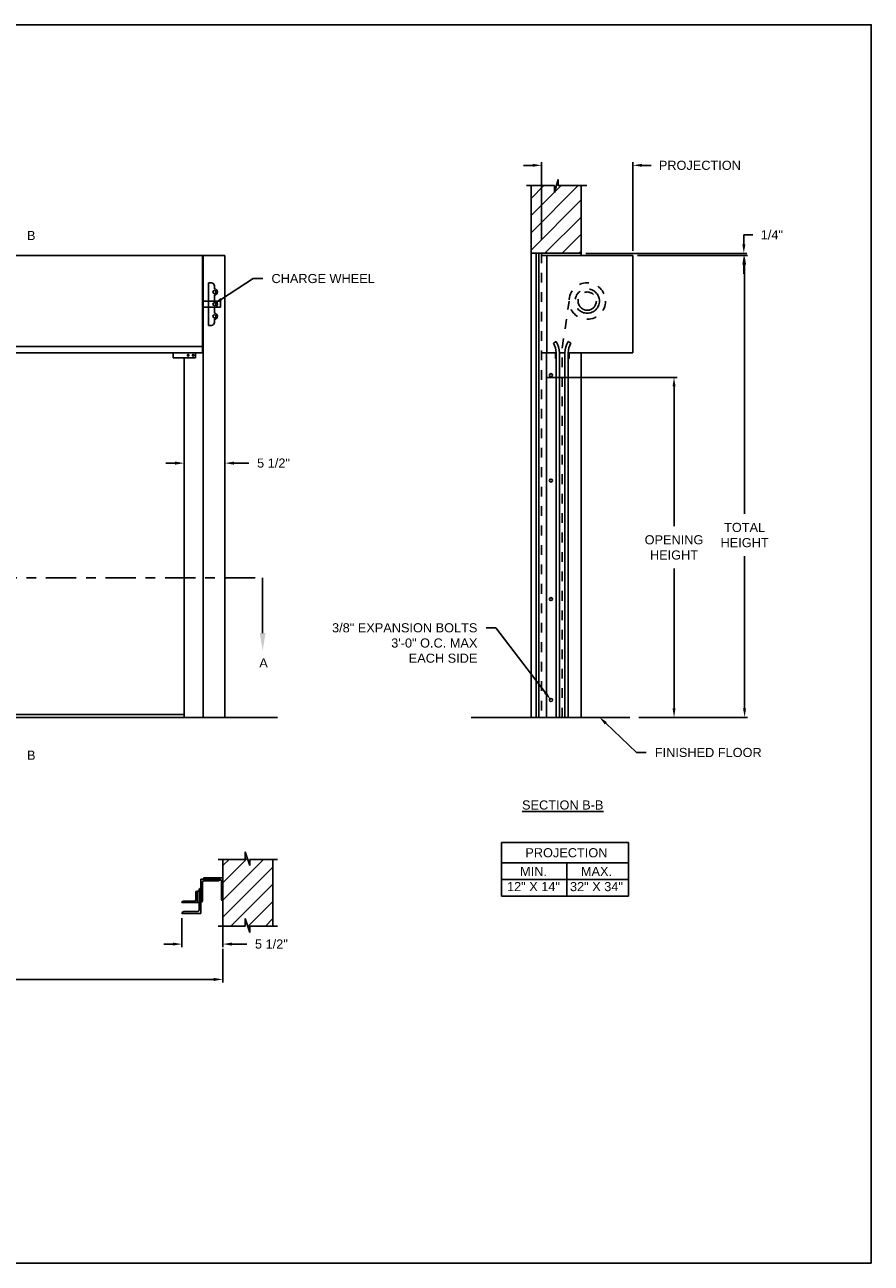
# Model space of a CAD drawing. Header units: inches. Extents: x 169.6 to 213.8, y 195 to 266.5.
# Tile 17 of 58: x 180.4 to 189.1, y 214.7 to 227.5. Entities that reach past the tile are written whole.
import ezdxf
from ezdxf import colors
from ezdxf.entities.mleader import LeaderData, LeaderLine
from ezdxf.math import Vec2, Vec3

# ---------------------------------------------------------------- set-up
doc = ezdxf.new("R2010")
doc.units = ezdxf.units.IN
doc.header["$LTSCALE"] = 0.25
doc.header["$MEASUREMENT"] = 0
for name, pattern in [('CENTER', [2, 1.25, -0.25, 0.25, -0.25]), ('HIDDEN', [0.375, 0.25, -0.125]), ('HIDDEN2', [0.1875, 0.125, -0.0625])]:
    doc.linetypes.add(name, pattern=pattern)
for name, color, linetype in [('ANNOTATIONS', 1, 'Continuous'), ('CHAIN HOIST LH', 7, 'Continuous'), ('SECTION CUTS', 6, 'CENTER')]:
    doc.layers.add(name, color=color, linetype=linetype)
doc.styles.add('ARIAL', font='arial.ttf', dxfattribs={"height": 0.09375})
doc.styles.get("Standard").update_dxf_attribs({"font": 'romans.shx'})
doc.dimstyles.new('STANDARD$0', dxfattribs={"dimtxt": 0.09375, "dimasz": 0.09375, "dimexe": 0.03125, "dimexo": 0.046875, "dimgap": 0.09, "dimtad": 0, "dimtih": 1, "dimtoh": 1, "dimdec": 4, "dimzin": 0, "dimdsep": 46, "dimtxsty": 'ARIAL', "dimcen": 0.09, "dimadec": 0, "dimazin": 0, "dimtfac": 1, "dimtdec": 4, "dimtofl": 0, "dimtmove": 0, "dimatfit": 1, "dimfxl": 1, "dimtolj": 1, "dimtzin": 0, "dimarcsym": 0})

# ---------------------------------------------------------------- blocks, each defined once
blk = doc.blocks.new('*D63')
at = {"layer": 'ANNOTATIONS', "color": 0, "lineweight": -2, "transparency": 16777216}
for p, q in [((185.748, 223.845), (187.094, 223.845)), ((187.062, 223.751), (187.062, 222.314)), ((187.062, 220.442), (187.062, 221.879)), ((186.701, 220.348), (187.094, 220.348))]:
    blk.add_line(p, q, dxfattribs=at)
at = {"layer": 'ANNOTATIONS', "color": 0, "transparency": 16777216}
for points in [[(187.047, 223.751), (187.078, 223.751), (187.062, 223.845)], [(187.047, 220.442), (187.078, 220.442), (187.062, 220.348)]]:
    blk.add_solid(points, dxfattribs=at)
at = {"layer": 'defpoints', "color": 0, "transparency": 16777216}
for p in [(185.701, 223.845), (187.062, 223.845), (186.654, 220.348)]:
    blk.add_point(p, dxfattribs=at)
at = {"layer": 'ANNOTATIONS', "color": 0, "transparency": 16777216, "insert": (187.062, 222.096), "char_height": 0.09375, "attachment_point": 5, "style": 'ARIAL'}
blk.add_mtext('\\A1;OPENING \\PHEIGHT', dxfattribs=at)
blk = doc.blocks.new('*D64')
at = {"layer": 'ANNOTATIONS', "color": 0, "lineweight": -2, "transparency": 16777216}
for p, q in [((186.686, 225.098), (187.819, 225.098)), ((187.788, 225.004), (187.788, 222.441)), ((187.788, 220.442), (187.788, 222.006)), ((186.701, 220.348), (187.819, 220.348))]:
    blk.add_line(p, q, dxfattribs=at)
at = {"layer": 'ANNOTATIONS', "color": 0, "transparency": 16777216}
for points in [[(187.772, 225.004), (187.803, 225.004), (187.788, 225.098)], [(187.772, 220.442), (187.803, 220.442), (187.788, 220.348)]]:
    blk.add_solid(points, dxfattribs=at)
at = {"layer": 'defpoints', "color": 0, "transparency": 16777216}
for p in [(186.639, 225.098), (186.654, 220.348), (187.788, 220.348)]:
    blk.add_point(p, dxfattribs=at)
at = {"layer": 'ANNOTATIONS', "color": 0, "transparency": 16777216, "insert": (187.788, 222.223), "char_height": 0.0938, "attachment_point": 5, "style": 'ARIAL'}
blk.add_mtext('\\A1;TOTAL\\PHEIGHT', dxfattribs=at)
blk = doc.blocks.new('*D65')
at = {"layer": 'ANNOTATIONS', "color": 0, "lineweight": -2, "transparency": 16777216}
for p, q in [((185.701, 225.26), (185.701, 226.057)), ((186.639, 225.145), (186.639, 226.057)), ((185.607, 226.025), (185.514, 226.025)), ((186.732, 226.025), (186.826, 226.025))]:
    blk.add_line(p, q, dxfattribs=at)
at = {"layer": 'ANNOTATIONS', "color": 0, "transparency": 16777216}
for points in [[(185.607, 226.041), (185.607, 226.01), (185.701, 226.025)], [(186.732, 226.041), (186.732, 226.01), (186.639, 226.025)]]:
    blk.add_solid(points, dxfattribs=at)
at = {"layer": 'defpoints', "color": 0, "transparency": 16777216}
for p in [(186.639, 226.025), (185.701, 225.213), (186.639, 225.098)]:
    blk.add_point(p, dxfattribs=at)
at = {"layer": 'ANNOTATIONS', "color": 0, "transparency": 16777216, "insert": (187.328, 226.025), "char_height": 0.09375, "attachment_point": 5, "style": 'ARIAL'}
blk.add_mtext('\\A1;PROJECTION', dxfattribs=at)
blk = doc.blocks.new('*D67')
at = {"layer": 'ANNOTATIONS', "color": 0, "lineweight": -2, "transparency": 16777216}
for p, q in [((187.78, 225.214), (187.78, 225.31)), ((187.78, 225.31), (187.874, 225.31)), ((186.154, 225.12), (187.811, 225.12)), ((186.686, 225.098), (187.811, 225.098)), ((187.78, 225.004), (187.78, 224.911))]:
    blk.add_line(p, q, dxfattribs=at)
at = {"layer": 'ANNOTATIONS', "color": 0, "transparency": 16777216}
for points in [[(187.764, 225.214), (187.796, 225.214), (187.78, 225.12)], [(187.764, 225.004), (187.796, 225.004), (187.78, 225.098)]]:
    blk.add_solid(points, dxfattribs=at)
at = {"layer": 'defpoints', "color": 0, "transparency": 16777216}
for p in [(186.107, 225.12), (186.639, 225.098), (187.78, 225.12)]:
    blk.add_point(p, dxfattribs=at)
at = {"layer": 'ANNOTATIONS', "color": 0, "transparency": 16777216, "insert": (188.068, 225.31), "char_height": 0.0938, "attachment_point": 5, "style": 'ARIAL'}
blk.add_mtext('\\A1;1/4"', dxfattribs=at)
blk = doc.blocks.new('*D68')
at = {"layer": 'ANNOTATIONS', "color": 0, "lineweight": -2, "transparency": 16777216}
for p, q in [((182.002, 218.285), (182.002, 217.986)), ((182.422, 218.26), (182.422, 217.986)), ((181.909, 218.017), (181.815, 218.017)), ((182.516, 218.017), (182.669, 218.017))]:
    blk.add_line(p, q, dxfattribs=at)
at = {"layer": 'ANNOTATIONS', "color": 0, "transparency": 16777216}
for points in [[(181.909, 218.033), (181.909, 218.002), (182.002, 218.017)], [(182.516, 218.033), (182.516, 218.002), (182.422, 218.017)]]:
    blk.add_solid(points, dxfattribs=at)
at = {"layer": 'defpoints', "color": 0, "transparency": 16777216}
for p in [(182.002, 218.332), (182.422, 218.307), (182.422, 218.017)]:
    blk.add_point(p, dxfattribs=at)
at = {"layer": 'ANNOTATIONS', "color": 0, "transparency": 16777216, "insert": (182.922, 218.017), "char_height": 0.0938, "attachment_point": 5, "style": 'ARIAL'}
blk.add_mtext('\\A1;5 1/2"', dxfattribs=at)
blk = doc.blocks.new('*D70')
at = {"layer": 'ANNOTATIONS', "color": 0, "lineweight": -2, "transparency": 16777216}
for p, q in [((182.445, 224.525), (182.445, 222.932)), ((182.025, 223.529), (182.025, 222.932)), ((181.931, 222.963), (181.837, 222.963)), ((182.539, 222.963), (182.691, 222.963))]:
    blk.add_line(p, q, dxfattribs=at)
at = {"layer": 'ANNOTATIONS', "color": 0, "transparency": 16777216}
for points in [[(181.931, 222.979), (181.931, 222.947), (182.025, 222.963)], [(182.539, 222.979), (182.539, 222.947), (182.445, 222.963)]]:
    blk.add_solid(points, dxfattribs=at)
at = {"layer": 'defpoints', "color": 0, "transparency": 16777216}
for p in [(182.445, 224.572), (182.025, 223.576), (182.445, 222.963)]:
    blk.add_point(p, dxfattribs=at)
at = {"layer": 'ANNOTATIONS', "color": 0, "transparency": 16777216, "insert": (182.944, 222.963), "char_height": 0.0938, "attachment_point": 5, "style": 'ARIAL'}
blk.add_mtext('\\A1;5 1/2"', dxfattribs=at)
blk = doc.blocks.new('*D71')
at = {"layer": 'ANNOTATIONS', "color": 0, "lineweight": -2, "transparency": 16777216}
for p, q in [((176.605, 218.115), (176.605, 217.623)), ((182.422, 217.97), (182.422, 217.623)), ((176.699, 217.654), (178.897, 217.654)), ((182.329, 217.654), (180.13, 217.654))]:
    blk.add_line(p, q, dxfattribs=at)
at = {"layer": 'ANNOTATIONS', "color": 0, "transparency": 16777216}
for points in [[(176.699, 217.67), (176.699, 217.638), (176.605, 217.654)], [(182.329, 217.67), (182.329, 217.638), (182.422, 217.654)]]:
    blk.add_solid(points, dxfattribs=at)
at = {"layer": 'defpoints', "color": 0, "transparency": 16777216}
for p in [(176.605, 218.162), (182.422, 218.017), (182.422, 217.654)]:
    blk.add_point(p, dxfattribs=at)
at = {"layer": 'ANNOTATIONS', "color": 0, "transparency": 16777216, "insert": (179.514, 217.654), "char_height": 0.09375, "attachment_point": 5, "style": 'ARIAL'}
blk.add_mtext('\\A1;OPENING WIDTH', dxfattribs=at)

msp = doc.modelspace()

# ---------------------------------------------------------------- hatches: boundary and pattern name
at = {"layer": 'CHAIN HOIST LH', "linetype": 'Continuous'}
h = msp.add_hatch(dxfattribs=at)
h.set_pattern_fill('ANSI31', color=256, style=0)
h.set_pattern_definition([(45, (-16.52207, -36.35663), (-0.08838835, 0.08838835), [])])
h.paths.add_polyline_path([(186.10744, 225.08153), (186.10744, 225.81612), (185.87094, 225.81612), (185.87094, 225.88078), (185.83253, 225.74742), (185.83253, 225.81612), (185.59181, 225.81612), (185.59181, 225.26582)])
h.paths.add_polyline_path([(185.59181, 225.26582), (185.59181, 225.12032), (186.10744, 225.12032), (186.10744, 225.06776), (186.10744, 225.08153)])
at = {"layer": 'CHAIN HOIST LH'}
h = msp.add_hatch(dxfattribs=at)
h.set_pattern_fill('ANSI31', color=256, style=0)
h.set_pattern_definition([(45, (-17.07342, -36.35663), (-0.08838835, 0.08838835), [])])
h.paths.add_polyline_path([(182.70083, 218.82445), (182.70083, 218.88856), (182.93803, 218.88856), (182.93803, 218.20106), (182.70083, 218.20106), (182.70083, 218.13695), (182.65393, 218.27902), (182.65393, 218.20106), (182.42241, 218.20106), (182.42241, 218.88856), (182.65393, 218.88856), (182.65393, 218.96652)])

# ---------------------------------------------------------------- linework, layer by layer
at = {"layer": 'ANNOTATIONS'}
for p, q in [((185.28663, 219.06299), (185.28663, 218.51162)), ((185.28663, 219.06299), (186.5944, 219.06299)), ((186.5944, 219.06299), (186.5944, 218.51162)), ((185.28663, 218.85152), (186.5944, 218.85152)), ((185.95948, 218.85152), (185.95948, 218.51162)), ((185.28663, 218.68157), (186.5944, 218.68157)), ((185.28663, 218.51162), (186.5944, 218.51162))]:
    msp.add_line(p, q, dxfattribs=at)
at = {"layer": 'CHAIN HOIST LH', "linetype": 'Continuous'}
for p, q in [((185.54543, 225.81612), (185.83253, 225.81612)), ((185.59181, 225.81612), (185.59181, 220.3481)), ((185.83253, 225.74742), (185.87094, 225.88078)), ((185.83253, 225.81612), (185.83253, 225.74742)), ((185.87094, 225.88078), (185.87094, 225.81612)), ((185.87094, 225.81612), (186.16613, 225.81612)), ((186.10744, 225.0981), (186.10744, 225.81612)), ((176.60477, 225.0981), (182.44491, 225.0981)), ((182.21234, 224.0981), (182.21234, 225.0981)), ((182.22022, 220.3481), (182.22022, 225.0981)), ((182.44491, 220.3481), (182.44491, 225.0981)), ((185.59181, 225.12032), (186.10744, 225.12032)), ((185.64571, 225.12032), (185.64571, 220.3481)), ((185.67341, 225.12032), (185.67341, 220.3481)), ((185.70119, 225.0981), (186.63869, 225.0981)), ((185.75396, 224.0981), (185.75396, 225.0981)), ((186.63869, 224.0981), (186.63869, 225.0981)), ((182.27484, 224.81685), (182.27484, 224.37935)), ((182.27484, 224.81685), (182.30609, 224.81685)), ((182.33734, 224.7856), (182.33734, 224.75435)), ((182.33734, 224.62935), (182.33734, 224.69185)), ((182.39984, 224.62935), (182.21234, 224.62935)), ((182.21234, 224.56685), (182.39984, 224.56685)), ((182.33734, 224.50435), (182.33734, 224.56685)), ((182.39984, 224.56685), (182.39984, 224.62935)), ((182.33734, 224.4106), (182.33734, 224.44185)), ((182.27484, 224.37935), (182.30609, 224.37935)), ((182.21234, 224.16391), (176.83734, 224.16391)), ((185.85171, 224.21369), (185.8228, 224.19671)), ((185.97254, 224.21369), (186.00145, 224.19671)), ((176.83734, 224.0981), (182.21234, 224.0981)), ((181.91089, 224.04568), (181.91089, 224.0981)), ((182.1417, 224.04568), (181.91089, 224.04568)), ((182.02484, 220.3481), (182.02484, 224.04568)), ((182.1417, 224.0981), (182.1417, 224.04568)), ((185.70119, 224.0981), (185.84963, 224.0981)), ((185.75152, 224.0981), (185.75152, 220.3481)), ((185.84181, 224.0981), (185.84181, 224.0396)), ((185.84181, 224.0396), (185.84963, 224.0396)), ((185.84963, 224.0981), (185.84963, 220.3481)), ((185.88315, 224.0981), (185.9411, 224.0981)), ((185.88315, 224.0981), (185.88315, 220.3481)), ((185.9411, 224.0981), (185.9411, 220.3481)), ((185.97463, 224.0981), (186.63869, 224.0981)), ((185.97463, 224.0981), (185.97463, 220.3481)), ((185.98244, 224.0396), (185.97463, 224.0396)), ((185.98244, 224.0981), (185.98244, 224.0396)), ((186.10744, 220.3481), (186.10744, 224.0981)), ((184.97621, 220.3481), (186.60744, 220.3481)), ((182.65393, 218.88856), (182.65393, 218.96652)), ((182.65393, 218.96652), (182.70083, 218.82445)), ((182.37553, 218.88856), (182.65393, 218.88856)), ((182.70083, 218.82445), (182.70083, 218.88856)), ((182.70083, 218.88856), (182.98491, 218.88856)), ((182.19772, 218.68345), (182.19772, 218.33176)), ((182.15864, 218.56132), (182.17818, 218.56132)), ((182.00234, 218.44409), (182.00234, 218.44409)), ((182.19772, 218.44899), (182.19772, 218.44899)), ((182.37553, 218.20106), (182.65393, 218.20106)), ((182.65393, 218.20106), (182.65393, 218.27902)), ((182.65393, 218.27902), (182.70083, 218.13695)), ((182.70083, 218.20106), (182.98491, 218.20106)), ((182.70083, 218.13695), (182.70083, 218.20106))]:
    msp.add_line(p, q, dxfattribs=at)
at = {"layer": 'CHAIN HOIST LH', "linetype": 'HIDDEN2'}
msp.add_line((185.70119, 225.12032), (185.70119, 220.3481), dxfattribs=at)
at = {"layer": 'CHAIN HOIST LH', "linetype": 'HIDDEN'}
for p, q in [((185.91213, 224.14599), (185.98508, 224.6295)), ((185.91213, 220.3481), (185.91213, 224.14599))]:
    msp.add_line(p, q, dxfattribs=at)
at = {"layer": 'CHAIN HOIST LH'}
for p, q in [((176.23185, 220.3481), (182.984, 220.3481)), ((182.02484, 220.37935), (177.02484, 220.37935)), ((182.42241, 218.20106), (182.42241, 218.88856)), ((182.93803, 218.20106), (182.93803, 218.88856))]:
    msp.add_line(p, q, dxfattribs=at)
at = {"layer": 'CHAIN HOIST LH', "linetype": 'Continuous'}
for points in [[(182.19772, 218.44899, 0.41421356), (182.21237, 218.46364), (182.21237, 218.65414, -0.41421356), (182.22703, 218.66879), (182.37845, 218.66879, 0.41421356), (182.3931, 218.68345), (182.19772, 218.68345)], [(182.24168, 218.68345, -0.41421356), (182.22703, 218.6981), (182.42241, 218.6981), (182.42241, 218.46364, -0.41421356), (182.40776, 218.4783), (182.40776, 218.66879, 0.41421356), (182.3931, 218.68345)], [(182.19772, 218.33176), (182.00234, 218.33176, -0.41421356), (182.02188, 218.3513), (182.15864, 218.3513, 0.41421356), (182.17818, 218.37084), (182.17818, 218.5705, -0.41421356), (182.19772, 218.59004)], [(182.17818, 218.44409), (182.00234, 218.44409, -0.41421356), (182.01699, 218.45874), (182.12934, 218.45874, 0.41421356), (182.14399, 218.4734), (182.14399, 218.54666, -0.41421356), (182.15864, 218.56132), (182.15864, 218.44409)]]:
    msp.add_lwpolyline(points, format="xyb", dxfattribs=at)
at = {"layer": 'CHAIN HOIST LH', "linetype": 'HIDDEN'}
msp.add_circle((186.16994, 224.62935), 0.1875, dxfattribs=at)
at = {"layer": 'CHAIN HOIST LH'}
for centre in [(182.33734, 224.7231), (182.33734, 224.5981), (182.33734, 224.4731)]:
    msp.add_circle(centre, 0.01562, dxfattribs=at)
at = {"layer": 'CHAIN HOIST LH', "linetype": 'CENTER'}
for radius in [0.125, 0.09375]:
    msp.add_circle((186.16994, 224.62935), radius, dxfattribs=at)
at = {"layer": 'CHAIN HOIST LH', "linetype": 'Continuous'}
for centre, radius in [((182.06647, 224.07189), 0.00781), ((182.11765, 224.07189), 0.00781), ((185.79716, 223.86761), 0.01562), ((185.79716, 222.7836), 0.01562), ((185.79716, 221.56485), 0.01562), ((185.79716, 220.5273), 0.01562)]:
    msp.add_circle(centre, radius, dxfattribs=at)
for centre, radius, start, end in [((182.30609, 224.7856), 0.03125, 0, 90), ((182.33734, 224.7231), 0.03125, 270, 90), ((182.33734, 224.5981), 0.03125, 270, 90), ((182.30609, 224.4106), 0.03125, 270, 0), ((182.33734, 224.4731), 0.03125, 270, 90), ((185.65498, 224.0981), 0.19465, 0, 30.436314), ((185.65498, 224.0981), 0.22817, 0, 30.436314), ((186.16927, 224.0981), 0.22817, 149.563686, 180), ((186.16927, 224.0981), 0.19465, 149.563686, 180)]:
    msp.add_arc(centre, radius, start, end, dxfattribs=at)
at = {"layer": 'defpoints'}
msp.add_lwpolyline([(189.08986, 214.73552), (169.61998, 214.73552), (169.61998, 227.47063), (189.08986, 227.47063)], close=True, dxfattribs=at)
at = {"layer": 'SECTION CUTS'}
msp.add_line((176.31628, 221.78412), (182.83223, 221.78412), dxfattribs=at)

# ---------------------------------------------------------------- texts
at = {"layer": 'ANNOTATIONS', "insert": (185.91787, 219.4946), "char_height": 0.09375, "width": 1.3823677, "attachment_point": 2, "style": 'ARIAL'}
msp.add_mtext('{\\LSECTION B-B}', dxfattribs=at)
at = {"layer": 'ANNOTATIONS', "char_height": 0.09375, "attachment_point": 2, "style": 'ARIAL'}
for s, width, insert in [('PROJECTION ', 1.7594917, (185.95532, 219.00356)), ('MIN.\\P12" X 14" ', 0.6711642, (185.6172, 218.81157)), ('MAX.\\P32" X 34"', 0.6567117, (186.26463, 218.81157))]:
    msp.add_mtext_dynamic_manual_height_columns(s, width=width, gutter_width=1.36268, heights=[0], dxfattribs=dict(at, insert=insert))
at = {"layer": 'SECTION CUTS', "style": 'ARIAL'}
for s, p in [('B', (180.40913, 225.25638)), ('A', (182.79775, 220.86169)), ('B', (180.40913, 219.91218))]:
    msp.add_text(s, height=0.09375, dxfattribs=at).set_placement(p)

# ---------------------------------------------------------------- dimensions: what is measured, and where the dimension line sits
at = {"layer": 'ANNOTATIONS'}
for base, p1, p2, text, picture, middle in [((186.63869, 226.02532), (185.70119, 225.21315), (186.63869, 225.0981), 'PROJECTION', '*D65', (187.3278, 226.02532)), ((182.44491, 222.9629), (182.02484, 223.57628), (182.44491, 224.57215), '5 1/2"', '*D70', (182.9437, 222.9629)), ((182.42241, 218.01734), (182.00234, 218.33176), (182.42241, 218.30663), '5 1/2"', '*D68', (182.92241, 218.01734)), ((182.42241, 217.65388), (176.60477, 218.162), (182.42241, 218.01734), 'OPENING WIDTH', '*D71', (179.51359, 217.65388))]:
    dim = msp.add_linear_dim(base=base, p1=p1, p2=p2, text=text, dimstyle='STANDARD$0', dxfattribs=at)
    dim.commit()
    dim.dimension.update_dxf_attribs({"geometry": picture, "text_midpoint": middle, "dimtype": 160})
for base, p2, text, picture, middle in [((187.77994, 225.12032), (186.10744, 225.12032), '1/4"', '*D67', (188.06777, 225.30961)), ((187.78775, 220.3481), (186.65431, 220.3481), 'TOTAL\\PHEIGHT', '*D64', (187.78775, 222.2231))]:
    dim = msp.add_linear_dim(base=base, p1=(186.63869, 225.0981), p2=p2, angle=90, text=text, dimstyle='STANDARD$0', dxfattribs=at)
    dim.commit()
    dim.dimension.update_dxf_attribs({"geometry": picture, "text_midpoint": middle, "dimtype": 160})
dim = msp.add_linear_dim(base=(187.06226, 223.84474), p1=(186.65431, 220.3481), p2=(185.70119, 223.84474), angle=90, text='OPENING \\PHEIGHT', dimstyle='STANDARD$0', dxfattribs=at)
dim.commit()
dim.dimension.update_dxf_attribs({"geometry": '*D63', "text_midpoint": (187.06226, 222.09642)})

# ---------------------------------------------------------------- leaders
ml = msp.add_multileader_mtext('Standard', dxfattribs=at)
ml.set_content('CHARGE WHEEL', color=256, style='ARIAL')
ml.set_leader_properties()
ml.build(insert=Vec2(0, 0))
ml.multileader.update_dxf_attribs({"dogleg_length": 0.36, "arrow_head_size": 0.09375})
ctx = ml.context
ctx.base_point, ctx.char_height, ctx.arrow_head_size, ctx.landing_gap_size, ctx.plane_origin = Vec3(182.8331, 224.86046), 0.09375, 0.09375, 0.09, Vec3(185.12723, 224.32396)
notes = []
notes.append((ctx, [(1, (1, 1, 0), (182.73515, 224.86046), (1, 0), 0.09796, [(0, [(182.3294, 224.5992)], 0, [])])]))
ctx.mtext.insert, ctx.mtext.flow_direction = Vec3(182.9231, 224.90814), 5
ml = msp.add_multileader_mtext('Standard', dxfattribs=at)
ml.set_content('3/8" EXPANSION BOLTS\\P3\'-0" O.C. MAX\\PEACH SIDE', color=256, style='ARIAL')
ml.set_leader_properties()
ml.build(insert=Vec2(0, 0))
ml.multileader.update_dxf_attribs({"dogleg_length": 0.36, "arrow_head_size": 0.09375})
ctx = ml.context
ctx.base_point, ctx.char_height, ctx.arrow_head_size, ctx.landing_gap_size, ctx.plane_origin = Vec3(183.46788, 221.2689), 0.09375, 0.09375, 0.09, Vec3(183.13058, 219.82583)
ctx.text_align_type = 2
notes.append((ctx, [(1, (1, 1, 0), (185.22844, 221.2689), (-1, 0), 0.09796, [(0, [(185.79716, 220.5273)], 0, [])])]))
ctx.mtext.insert, ctx.mtext.width, ctx.mtext.alignment, ctx.mtext.flow_direction = Vec3(185.04048, 221.31657), 1.5321608, 3, 5
ml = msp.add_multileader_mtext('Standard', dxfattribs=at)
ml.set_content('FINISHED FLOOR', color=256, style='ARIAL')
ml.set_leader_properties()
ml.build(insert=Vec2(0, 0))
ml.multileader.update_dxf_attribs({"dogleg_length": 0.36, "arrow_head_size": 0.09375})
ctx = ml.context
ctx.base_point, ctx.char_height, ctx.arrow_head_size, ctx.landing_gap_size, ctx.plane_origin = Vec3(186.77481, 219.98703), 0.09375, 0.09375, 0.09, Vec3(185.98978, 219.5538)
notes.append((ctx, [(0, (1, 1, 0), (186.67686, 219.98703), (1, 0), 0.09796, [(0, [(186.29269, 220.3531)], 0, [])])]))
ctx.mtext.insert, ctx.mtext.flow_direction = Vec3(186.86481, 220.0347), 5
at = {"layer": 'SECTION CUTS'}
ml = msp.add_multileader_mtext('Standard', dxfattribs=at)
ml.set_content('', color=256)
ml.set_leader_properties()
ml.build(insert=Vec2(0, 0))
ml.multileader.update_dxf_attribs({"dogleg_length": 0, "arrow_head_size": 0.18})
ctx = ml.context
ctx.base_point, ctx.char_height, ctx.arrow_head_size, ctx.landing_gap_size, ctx.plane_origin = Vec3(182.83223, 221.78412), 0.18, 0.18, 0, Vec3(182.83223, 221.0346)
notes.append((ctx, [(0, (1, 1, 0), (182.83223, 221.78412), (1, 0), 0, [(0, [(182.83223, 221.0346)], 0, [])])]))
ctx.mtext.insert, ctx.mtext.flow_direction = Vec3(182.83223, 221.87412), 5
for ctx, leaders in notes:
    for number, flags, end, landing, length, lines in leaders:
        leader = LeaderData()
        leader.index, (leader.has_last_leader_line, leader.has_dogleg_vector, leader.attachment_direction) = number, flags
        leader.last_leader_point, leader.dogleg_vector, leader.dogleg_length = Vec3(end), Vec3(landing), length
        for number, points, colour, breaks in lines:
            line = LeaderLine()
            line.index, line.vertices, line.color, line.breaks = number, Vec3.list(points), colors.encode_raw_color(colour), breaks
            leader.lines.append(line)
        ctx.leaders.append(leader)

doc.saveas('drawing.dxf')
